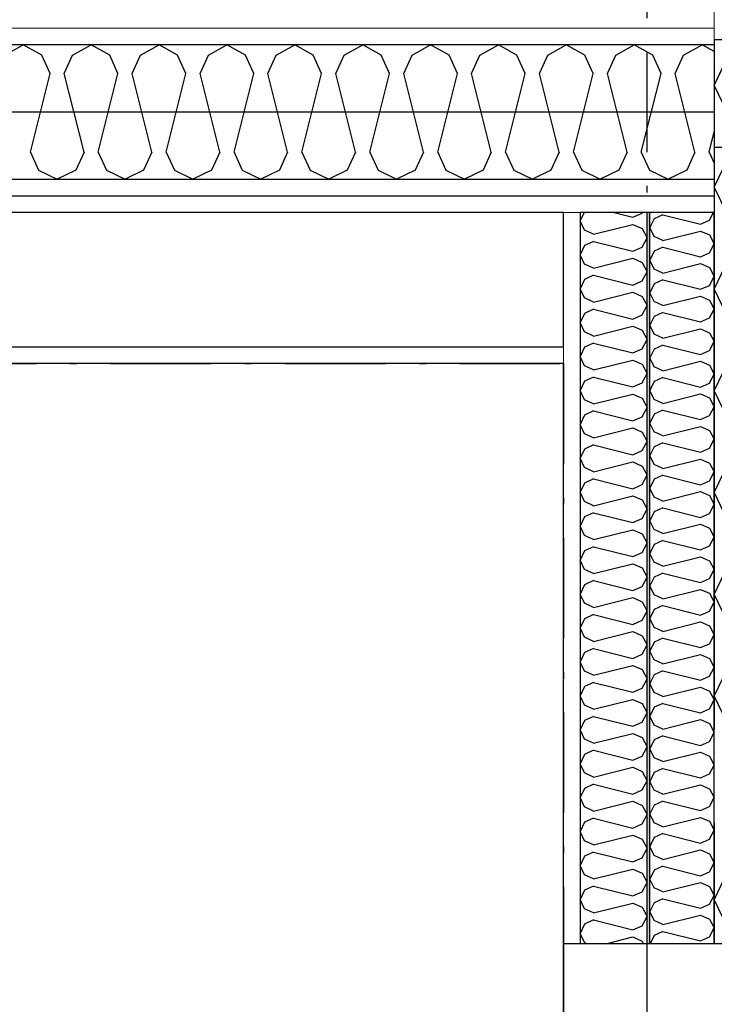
# Model space of a CAD drawing. Header units: millimetres. Extents: x -173281 to 144469, y -85977 to 83288.
# Tile 179 of 256: x -61996 to -61478, y -30202 to -29468. Entities that reach past the tile are written whole.
import ezdxf
from ezdxf.enums import TextEntityAlignment as Align

# ---------------------------------------------------------------- set-up
doc = ezdxf.new("R2010")
doc.units = ezdxf.units.MM
doc.header["$LTSCALE"] = 0.5
doc.header["$MEASUREMENT"] = 0
doc.linetypes.add('Over snittplan', pattern=[260, 150, -50, 10, -50])
doc.linetypes.add('PLINE', pattern=[0])
for name, color, linetype in [('223- Bjelker', 7, 'Continuous'), ('232- Ikke-bærende yttervegger (Skravur)(Nye konstruksjoner)', 7, 'Continuous'), ('232- Ikke-bærende yttervegger(Nye konstruksjoner)', 7, 'Continuous'), ('24-- Innervegger (Skravur)(Nye konstruksjoner)', 7, 'Continuous'), ('24-- Innervegger(Nye konstruksjoner)', 7, 'Continuous'), ('242- Ikke-bærende innervegger (Skravur)(Nye konstruksjoner)', 7, 'Continuous'), ('242- Ikke-bærende innervegger(Nye konstruksjoner)', 7, 'Continuous'), ('255- Gulvoverflate(Nye konstruksjoner)', 7, 'Continuous'), ('256- Faste himlinger og overflatebehandling(Nye konstruksjoner)', 7, 'Continuous'), ('862- M___Nettoareal(Nye konstruksjoner)', 7, 'Continuous'), ('862- M___Nettoareal(Polylinje)(Nye konstruksjoner)', 7, 'Continuous'), ('862- M___Nettoareal(Tekst)(Nye konstruksjoner)', 7, 'Continuous')]:
    doc.layers.add(name, color=color, linetype=linetype)
doc.layers.add('236- Innvendig kledning og overflate(Nye konstruksjoner)', color=7, linetype='Continuous', lineweight=0)
doc.styles.add('GENERATED_STYLE_1', font='arial.ttf')
doc.linetypes.add('Lydfuge betonggolv', pattern='A,0,[5,A-2607.111 Plan 1. etasje1.Shx,S=3.968254,R=0,X=0,Y=-3.46945e-18],-600,0', length=600)
pattern_1 = [(180, (0, 0), (0, 86.60254), [0, -50]), (180, (-25, -43.3), (0, 86.60254), [0, -50])]

# ---------------------------------------------------------------- blocks, each defined once
blk = doc.blocks.new('*X40')
at = {"layer": '24-- Innervegger (Skravur)(Nye konstruksjoner)', "linetype": 'PLINE'}
for p, q in [((-62006.94, -29494.64), (-61993.12, -29486.93)), ((-61979.31, -29494.64), (-61993.12, -29486.93)), ((-61956.35, -29494.64), (-61942.54, -29486.93)), ((-61928.72, -29494.64), (-61942.54, -29486.93)), ((-61905.77, -29494.64), (-61891.95, -29486.93)), ((-61878.14, -29494.64), (-61891.95, -29486.93)), ((-61855.18, -29494.64), (-61841.37, -29486.93)), ((-61827.55, -29494.64), (-61841.37, -29486.93)), ((-61804.59, -29494.64), (-61790.78, -29486.93)), ((-61776.97, -29494.64), (-61790.78, -29486.93)), ((-61754.01, -29494.64), (-61740.19, -29486.93)), ((-61726.38, -29494.64), (-61740.19, -29486.93)), ((-61703.42, -29494.64), (-61689.61, -29486.93)), ((-61675.79, -29494.64), (-61689.61, -29486.93)), ((-61652.84, -29494.64), (-61639.02, -29486.93)), ((-61625.21, -29494.64), (-61639.02, -29486.93)), ((-61602.25, -29494.64), (-61588.44, -29486.93)), ((-61574.62, -29494.64), (-61588.44, -29486.93)), ((-61551.66, -29494.64), (-61537.85, -29486.93)), ((-61524.04, -29494.64), (-61537.85, -29486.93)), ((-61501.08, -29494.64), (-61487.26, -29486.93)), ((-61478.16, -29492.01), (-61487.26, -29486.93)), ((-61973.14, -29508.18), (-61979.31, -29494.64)), ((-61962.52, -29508.18), (-61956.35, -29494.64)), ((-61922.56, -29508.18), (-61928.72, -29494.64)), ((-61911.93, -29508.18), (-61905.77, -29494.64)), ((-61871.97, -29508.18), (-61878.14, -29494.64)), ((-61861.34, -29508.18), (-61855.18, -29494.64)), ((-61821.39, -29508.18), (-61827.55, -29494.64)), ((-61810.76, -29508.18), (-61804.59, -29494.64)), ((-61770.8, -29508.18), (-61776.97, -29494.64)), ((-61760.17, -29508.18), (-61754.01, -29494.64)), ((-61720.21, -29508.18), (-61726.38, -29494.64)), ((-61709.59, -29508.18), (-61703.42, -29494.64)), ((-61669.63, -29508.18), (-61675.79, -29494.64)), ((-61659, -29508.18), (-61652.84, -29494.64)), ((-61619.04, -29508.18), (-61625.21, -29494.64)), ((-61608.41, -29508.18), (-61602.25, -29494.64)), ((-61568.46, -29508.18), (-61574.62, -29494.64)), ((-61557.83, -29508.18), (-61551.66, -29494.64)), ((-61517.87, -29508.18), (-61524.04, -29494.64)), ((-61507.24, -29508.18), (-61501.08, -29494.64)), ((-61987.81, -29566.84), (-61973.14, -29508.18)), ((-61947.85, -29566.84), (-61962.52, -29508.18)), ((-61937.22, -29566.84), (-61922.56, -29508.18)), ((-61897.27, -29566.84), (-61911.93, -29508.18)), ((-61886.64, -29566.84), (-61871.97, -29508.18)), ((-61846.68, -29566.84), (-61861.34, -29508.18)), ((-61836.05, -29566.84), (-61821.39, -29508.18)), ((-61796.09, -29566.84), (-61810.76, -29508.18)), ((-61785.47, -29566.84), (-61770.8, -29508.18)), ((-61745.51, -29566.84), (-61760.17, -29508.18)), ((-61734.88, -29566.84), (-61720.21, -29508.18)), ((-61694.92, -29566.84), (-61709.59, -29508.18)), ((-61684.29, -29566.84), (-61669.63, -29508.18)), ((-61644.34, -29566.84), (-61659, -29508.18)), ((-61633.71, -29566.84), (-61619.04, -29508.18)), ((-61593.75, -29566.84), (-61608.41, -29508.18)), ((-61583.12, -29566.84), (-61568.46, -29508.18)), ((-61543.16, -29566.84), (-61557.83, -29508.18)), ((-61532.54, -29566.84), (-61517.87, -29508.18)), ((-61492.58, -29566.84), (-61507.24, -29508.18)), ((-61481.95, -29566.84), (-61478.16, -29551.68)), ((-61987.81, -29566.84), (-61981.65, -29580.39)), ((-61947.85, -29566.84), (-61954.02, -29580.39)), ((-61937.22, -29566.84), (-61931.06, -29580.39)), ((-61897.27, -29566.84), (-61903.43, -29580.39)), ((-61886.64, -29566.84), (-61880.47, -29580.39)), ((-61846.68, -29566.84), (-61852.84, -29580.39)), ((-61836.05, -29566.84), (-61829.89, -29580.39)), ((-61796.09, -29566.84), (-61802.26, -29580.39)), ((-61785.47, -29566.84), (-61779.3, -29580.39)), ((-61745.51, -29566.84), (-61751.67, -29580.39)), ((-61734.88, -29566.84), (-61728.72, -29580.39)), ((-61694.92, -29566.84), (-61701.09, -29580.39)), ((-61684.29, -29566.84), (-61678.13, -29580.39)), ((-61644.34, -29566.84), (-61650.5, -29580.39)), ((-61633.71, -29566.84), (-61627.54, -29580.39)), ((-61593.75, -29566.84), (-61599.91, -29580.39)), ((-61583.12, -29566.84), (-61576.96, -29580.39)), ((-61543.16, -29566.84), (-61549.33, -29580.39)), ((-61532.54, -29566.84), (-61526.37, -29580.39)), ((-61492.58, -29566.84), (-61498.74, -29580.39)), ((-61481.95, -29566.84), (-61478.16, -29575.17)), ((-61981.65, -29580.39), (-61967.83, -29586.93)), ((-61954.02, -29580.39), (-61967.83, -29586.93)), ((-61931.06, -29580.39), (-61917.24, -29586.93)), ((-61903.43, -29580.39), (-61917.24, -29586.93)), ((-61880.47, -29580.39), (-61866.66, -29586.93)), ((-61852.84, -29580.39), (-61866.66, -29586.93)), ((-61829.89, -29580.39), (-61816.07, -29586.93)), ((-61802.26, -29580.39), (-61816.07, -29586.93)), ((-61779.3, -29580.39), (-61765.49, -29586.93)), ((-61751.67, -29580.39), (-61765.49, -29586.93)), ((-61728.72, -29580.39), (-61714.9, -29586.93)), ((-61701.09, -29580.39), (-61714.9, -29586.93)), ((-61678.13, -29580.39), (-61664.31, -29586.93)), ((-61650.5, -29580.39), (-61664.31, -29586.93)), ((-61627.54, -29580.39), (-61613.73, -29586.93)), ((-61599.91, -29580.39), (-61613.73, -29586.93)), ((-61576.96, -29580.39), (-61563.14, -29586.93)), ((-61549.33, -29580.39), (-61563.14, -29586.93)), ((-61526.37, -29580.39), (-61512.56, -29586.93)), ((-61498.74, -29580.39), (-61512.56, -29586.93))]:
    blk.add_line(p, q, dxfattribs=at)
blk = doc.blocks.new('Møte_A-131_14', base_point=(-62705.95, -32058.89))
at = {"layer": '862- M___Nettoareal(Polylinje)(Nye konstruksjoner)', "linetype": 'PLINE', "flags": 128}
blk.add_lwpolyline([(-61590.66, -34721.93), (-61590.66, -29724.43), (-65073.16, -29724.43), (-65073.16, -34721.93)], close=True, dxfattribs=at)
at = {"layer": '862- M___Nettoareal(Tekst)(Nye konstruksjoner)', "style": 'GENERATED_STYLE_1'}
for tag, height, p in [('DUMMY_862', 150, (-63107.83, -32671.23)), ('ROOM_NAME', 150, (-63107.83, -33174.1)), ('DUMMY_861', 100, (-63264.98, -32773.85)), ('ROOM_NUMBER', 100, (-63264.98, -33162.67)), ('DUMMY_863', 100, (-62872.12, -33139.81))]:
    blk.add_attdef(tag, text='', height=height, rotation=90, dxfattribs=at).set_placement(p, align=Align.TOP_LEFT)
blk = doc.blocks.new('*X781')
at = {"layer": '232- Ikke-bærende yttervegger (Skravur)(Nye konstruksjoner)', "linetype": 'PLINE'}
for p, q in [((-61516.52, -29613.56), (-61523.02, -29616.52)), ((-61516.52, -29613.56), (-61488.36, -29620.6)), ((-61481.86, -29617.64), (-61478.67, -29611.93)), ((-61523.02, -29616.52), (-61526.16, -29623.15)), ((-61488.36, -29620.6), (-61481.86, -29617.64)), ((-61523.02, -29629.78), (-61526.16, -29623.15)), ((-61516.52, -29632.74), (-61488.36, -29625.7)), ((-61488.36, -29625.7), (-61481.86, -29628.66)), ((-61481.86, -29628.66), (-61478.16, -29635.29)), ((-61516.52, -29632.74), (-61523.02, -29629.78)), ((-61481.86, -29641.92), (-61478.16, -29635.29)), ((-61523.02, -29640.8), (-61526.16, -29647.43)), ((-61516.52, -29637.84), (-61523.02, -29640.8)), ((-61516.52, -29637.84), (-61488.36, -29644.88)), ((-61488.36, -29644.88), (-61481.86, -29641.92)), ((-61523.02, -29654.06), (-61526.16, -29647.43)), ((-61516.52, -29657.02), (-61488.36, -29649.98)), ((-61488.36, -29649.98), (-61481.86, -29652.94)), ((-61516.52, -29657.02), (-61523.02, -29654.06)), ((-61481.86, -29652.94), (-61478.16, -29659.57)), ((-61523.02, -29665.08), (-61526.16, -29671.71)), ((-61516.52, -29662.12), (-61523.02, -29665.08)), ((-61516.52, -29662.12), (-61488.36, -29669.16)), ((-61481.86, -29666.21), (-61478.16, -29659.57)), ((-61523.02, -29678.35), (-61526.16, -29671.71)), ((-61488.36, -29669.16), (-61481.86, -29666.21)), ((-61516.52, -29681.3), (-61523.02, -29678.35)), ((-61516.52, -29681.3), (-61488.36, -29674.27)), ((-61488.36, -29674.27), (-61481.86, -29677.22)), ((-61481.86, -29677.22), (-61478.16, -29683.86)), ((-61516.52, -29686.41), (-61523.02, -29689.37)), ((-61516.52, -29686.41), (-61488.36, -29693.45)), ((-61481.86, -29690.49), (-61478.16, -29683.86)), ((-61523.02, -29689.37), (-61526.16, -29696)), ((-61488.36, -29693.45), (-61481.86, -29690.49)), ((-61523.02, -29702.63), (-61526.16, -29696)), ((-61516.52, -29705.59), (-61488.36, -29698.55)), ((-61488.36, -29698.55), (-61481.86, -29701.51)), ((-61481.86, -29701.51), (-61478.16, -29708.14)), ((-61516.52, -29705.59), (-61523.02, -29702.63)), ((-61481.86, -29714.77), (-61478.16, -29708.14)), ((-61523.02, -29713.65), (-61526.16, -29720.28)), ((-61516.52, -29710.69), (-61523.02, -29713.65)), ((-61516.52, -29710.69), (-61488.36, -29717.73)), ((-61488.36, -29717.73), (-61481.86, -29714.77)), ((-61523.02, -29726.91), (-61526.16, -29720.28)), ((-61516.52, -29729.87), (-61488.36, -29722.83)), ((-61488.36, -29722.83), (-61481.86, -29725.79)), ((-61516.52, -29729.87), (-61523.02, -29726.91)), ((-61481.86, -29725.79), (-61478.16, -29732.42)), ((-61523.02, -29737.93), (-61526.16, -29744.56)), ((-61516.52, -29734.97), (-61523.02, -29737.93)), ((-61516.52, -29734.97), (-61488.36, -29742.01)), ((-61488.36, -29742.01), (-61481.86, -29739.05)), ((-61481.86, -29739.05), (-61478.16, -29732.42)), ((-61523.02, -29751.19), (-61526.16, -29744.56)), ((-61516.52, -29754.15), (-61523.02, -29751.19)), ((-61516.52, -29754.15), (-61488.36, -29747.11)), ((-61488.36, -29747.11), (-61481.86, -29750.07)), ((-61481.86, -29750.07), (-61478.16, -29756.7)), ((-61516.52, -29759.25), (-61523.02, -29762.21)), ((-61516.52, -29759.25), (-61488.36, -29766.29)), ((-61481.86, -29763.33), (-61478.16, -29756.7)), ((-61523.02, -29762.21), (-61526.16, -29768.84)), ((-61488.36, -29766.29), (-61481.86, -29763.33)), ((-61523.02, -29775.47), (-61526.16, -29768.84)), ((-61516.52, -29778.43), (-61523.02, -29775.47)), ((-61516.52, -29778.43), (-61488.36, -29771.39)), ((-61488.36, -29771.39), (-61481.86, -29774.35)), ((-61481.86, -29774.35), (-61478.16, -29780.98)), ((-61481.86, -29787.61), (-61478.16, -29780.98)), ((-61523.02, -29786.49), (-61526.16, -29793.12)), ((-61516.52, -29783.53), (-61523.02, -29786.49)), ((-61516.52, -29783.53), (-61488.36, -29790.57)), ((-61488.36, -29790.57), (-61481.86, -29787.61)), ((-61523.02, -29799.75), (-61526.16, -29793.12)), ((-61516.52, -29802.71), (-61488.36, -29795.67)), ((-61488.36, -29795.67), (-61481.86, -29798.63)), ((-61516.52, -29802.71), (-61523.02, -29799.75)), ((-61481.86, -29798.63), (-61478.16, -29805.26)), ((-61523.02, -29810.77), (-61526.16, -29817.4)), ((-61516.52, -29807.81), (-61523.02, -29810.77)), ((-61516.52, -29807.81), (-61488.36, -29814.85)), ((-61488.36, -29814.85), (-61481.86, -29811.89)), ((-61481.86, -29811.89), (-61478.16, -29805.26)), ((-61523.02, -29824.03), (-61526.16, -29817.4)), ((-61516.52, -29826.99), (-61523.02, -29824.03)), ((-61516.52, -29826.99), (-61488.36, -29819.95)), ((-61488.36, -29819.95), (-61481.86, -29822.91)), ((-61481.86, -29822.91), (-61478.16, -29829.54)), ((-61516.52, -29832.09), (-61523.02, -29835.05)), ((-61516.52, -29832.09), (-61488.36, -29839.13)), ((-61481.86, -29836.17), (-61478.16, -29829.54)), ((-61523.02, -29835.05), (-61526.16, -29841.68)), ((-61523.02, -29848.31), (-61526.16, -29841.68)), ((-61488.36, -29839.13), (-61481.86, -29836.17)), ((-61516.52, -29851.27), (-61523.02, -29848.31)), ((-61516.52, -29851.27), (-61488.36, -29844.23)), ((-61488.36, -29844.23), (-61481.86, -29847.19)), ((-61481.86, -29847.19), (-61478.16, -29853.82)), ((-61516.52, -29856.38), (-61523.02, -29859.33)), ((-61516.52, -29856.38), (-61488.36, -29863.41)), ((-61481.86, -29860.46), (-61478.16, -29853.82)), ((-61523.02, -29859.33), (-61526.16, -29865.97)), ((-61488.36, -29863.41), (-61481.86, -29860.46)), ((-61523.02, -29872.6), (-61526.16, -29865.97)), ((-61516.52, -29875.56), (-61488.36, -29868.52)), ((-61488.36, -29868.52), (-61481.86, -29871.47)), ((-61516.52, -29875.56), (-61523.02, -29872.6)), ((-61481.86, -29871.47), (-61478.16, -29878.11)), ((-61481.86, -29884.74), (-61478.16, -29878.11)), ((-61523.02, -29883.62), (-61526.16, -29890.25)), ((-61516.52, -29880.66), (-61523.02, -29883.62)), ((-61516.52, -29880.66), (-61488.36, -29887.7)), ((-61488.36, -29887.7), (-61481.86, -29884.74)), ((-61523.02, -29896.88), (-61526.16, -29890.25)), ((-61516.52, -29899.84), (-61488.36, -29892.8)), ((-61488.36, -29892.8), (-61481.86, -29895.76)), ((-61516.52, -29899.84), (-61523.02, -29896.88)), ((-61481.86, -29895.76), (-61478.16, -29902.39)), ((-61523.02, -29907.9), (-61526.16, -29914.53)), ((-61516.52, -29904.94), (-61523.02, -29907.9)), ((-61516.52, -29904.94), (-61488.36, -29911.98)), ((-61481.86, -29909.02), (-61478.16, -29902.39)), ((-61523.02, -29921.16), (-61526.16, -29914.53)), ((-61488.36, -29911.98), (-61481.86, -29909.02)), ((-61516.52, -29924.12), (-61523.02, -29921.16)), ((-61516.52, -29924.12), (-61488.36, -29917.08)), ((-61488.36, -29917.08), (-61481.86, -29920.04)), ((-61481.86, -29920.04), (-61478.16, -29926.67)), ((-61516.52, -29929.22), (-61523.02, -29932.18)), ((-61516.52, -29929.22), (-61488.36, -29936.26)), ((-61481.86, -29933.3), (-61478.16, -29926.67)), ((-61523.02, -29932.18), (-61526.16, -29938.81)), ((-61488.36, -29936.26), (-61481.86, -29933.3)), ((-61523.02, -29945.44), (-61526.16, -29938.81)), ((-61516.52, -29948.4), (-61488.36, -29941.36)), ((-61488.36, -29941.36), (-61481.86, -29944.32)), ((-61481.86, -29944.32), (-61478.16, -29950.95)), ((-61516.52, -29948.4), (-61523.02, -29945.44)), ((-61481.86, -29957.58), (-61478.16, -29950.95)), ((-61523.02, -29956.46), (-61526.16, -29963.09)), ((-61516.52, -29953.5), (-61523.02, -29956.46)), ((-61516.52, -29953.5), (-61488.36, -29960.54)), ((-61488.36, -29960.54), (-61481.86, -29957.58)), ((-61523.02, -29969.72), (-61526.16, -29963.09)), ((-61516.52, -29972.68), (-61488.36, -29965.64)), ((-61488.36, -29965.64), (-61481.86, -29968.6)), ((-61516.52, -29972.68), (-61523.02, -29969.72)), ((-61481.86, -29968.6), (-61478.16, -29975.23)), ((-61523.02, -29980.74), (-61526.16, -29987.37)), ((-61516.52, -29977.78), (-61523.02, -29980.74)), ((-61516.52, -29977.78), (-61488.36, -29984.82)), ((-61481.86, -29981.86), (-61478.16, -29975.23)), ((-61523.02, -29994), (-61526.16, -29987.37)), ((-61488.36, -29984.82), (-61481.86, -29981.86)), ((-61516.52, -29996.96), (-61523.02, -29994)), ((-61516.52, -29996.96), (-61488.36, -29989.92)), ((-61488.36, -29989.92), (-61481.86, -29992.88)), ((-61481.86, -29992.88), (-61478.16, -29999.51)), ((-61516.52, -30002.06), (-61523.02, -30005.02)), ((-61516.52, -30002.06), (-61488.36, -30009.1)), ((-61481.86, -30006.14), (-61478.16, -29999.51)), ((-61523.02, -30005.02), (-61526.16, -30011.65)), ((-61488.36, -30009.1), (-61481.86, -30006.14)), ((-61523.02, -30018.28), (-61526.16, -30011.65)), ((-61516.52, -30021.24), (-61488.36, -30014.2)), ((-61488.36, -30014.2), (-61481.86, -30017.16)), ((-61481.86, -30017.16), (-61478.16, -30023.79)), ((-61516.52, -30021.24), (-61523.02, -30018.28)), ((-61481.86, -30030.42), (-61478.16, -30023.79)), ((-61523.02, -30029.3), (-61526.16, -30035.93)), ((-61516.52, -30026.34), (-61523.02, -30029.3)), ((-61516.52, -30026.34), (-61488.36, -30033.38)), ((-61488.36, -30033.38), (-61481.86, -30030.42)), ((-61523.02, -30042.56), (-61526.16, -30035.93)), ((-61516.52, -30045.52), (-61488.36, -30038.48)), ((-61488.36, -30038.48), (-61481.86, -30041.44)), ((-61516.52, -30045.52), (-61523.02, -30042.56)), ((-61481.86, -30041.44), (-61478.16, -30048.07)), ((-61523.02, -30053.58), (-61526.16, -30060.22)), ((-61516.52, -30050.63), (-61523.02, -30053.58)), ((-61516.52, -30050.63), (-61488.36, -30057.66)), ((-61488.36, -30057.66), (-61481.86, -30054.71)), ((-61481.86, -30054.71), (-61478.16, -30048.07)), ((-61523.02, -30066.85), (-61526.16, -30060.22)), ((-61516.52, -30069.81), (-61523.02, -30066.85)), ((-61516.52, -30069.81), (-61488.36, -30062.77)), ((-61488.36, -30062.77), (-61481.86, -30065.72)), ((-61481.86, -30065.72), (-61478.16, -30072.36)), ((-61516.52, -30074.91), (-61523.02, -30077.87)), ((-61516.52, -30074.91), (-61488.36, -30081.95)), ((-61481.86, -30078.99), (-61478.16, -30072.36)), ((-61523.02, -30077.87), (-61526.16, -30084.5)), ((-61488.36, -30081.95), (-61481.86, -30078.99)), ((-61523.02, -30091.13), (-61526.16, -30084.5)), ((-61516.52, -30094.09), (-61523.02, -30091.13)), ((-61516.52, -30094.09), (-61488.36, -30087.05)), ((-61488.36, -30087.05), (-61481.86, -30090.01)), ((-61481.86, -30090.01), (-61478.16, -30096.64)), ((-61481.86, -30103.27), (-61478.16, -30096.64)), ((-61523.02, -30102.15), (-61526.16, -30108.78)), ((-61516.52, -30099.19), (-61523.02, -30102.15)), ((-61516.52, -30099.19), (-61488.36, -30106.23)), ((-61488.36, -30106.23), (-61481.86, -30103.27)), ((-61523.02, -30115.41), (-61526.16, -30108.78)), ((-61516.52, -30118.37), (-61488.36, -30111.33)), ((-61488.36, -30111.33), (-61481.86, -30114.29)), ((-61516.52, -30118.37), (-61523.02, -30115.41)), ((-61481.86, -30114.29), (-61478.16, -30120.92)), ((-61523.02, -30126.43), (-61526.16, -30133.06)), ((-61516.52, -30123.47), (-61523.02, -30126.43)), ((-61516.52, -30123.47), (-61488.36, -30130.51)), ((-61488.36, -30130.51), (-61481.86, -30127.55)), ((-61481.86, -30127.55), (-61478.16, -30120.92)), ((-61523.02, -30139.69), (-61526.16, -30133.06)), ((-61516.52, -30142.65), (-61523.02, -30139.69)), ((-61516.52, -30142.65), (-61488.36, -30135.61)), ((-61488.36, -30135.61), (-61481.86, -30138.57)), ((-61481.86, -30138.57), (-61478.16, -30145.2)), ((-61516.52, -30147.75), (-61523.02, -30150.71)), ((-61516.52, -30147.75), (-61488.36, -30154.79)), ((-61481.86, -30151.83), (-61478.16, -30145.2)), ((-61523.02, -30150.71), (-61525.96, -30156.93)), ((-61488.36, -30154.79), (-61481.86, -30151.83))]:
    blk.add_line(p, q, dxfattribs=at)
blk = doc.blocks.new('*X787')
at = {"layer": '232- Ikke-bærende yttervegger (Skravur)(Nye konstruksjoner)', "linetype": 'PLINE'}
for p, q in [((-61575.24, -29611.93), (-61578.16, -29618.09)), ((-61552.82, -29611.93), (-61538.79, -29615.44)), ((-61538.79, -29615.44), (-61532.01, -29612.35)), ((-61532.01, -29612.35), (-61531.78, -29611.93)), ((-61574.89, -29625), (-61578.16, -29618.09)), ((-61568.12, -29628.08), (-61538.79, -29620.75)), ((-61538.79, -29620.75), (-61532.01, -29623.83)), ((-61568.12, -29628.08), (-61574.89, -29625)), ((-61532.01, -29623.83), (-61528.16, -29630.74)), ((-61568.12, -29633.4), (-61574.89, -29636.48)), ((-61568.12, -29633.4), (-61538.79, -29640.73)), ((-61532.01, -29637.65), (-61528.16, -29630.74)), ((-61574.89, -29636.48), (-61578.16, -29643.39)), ((-61574.89, -29650.29), (-61578.16, -29643.39)), ((-61538.79, -29640.73), (-61532.01, -29637.65)), ((-61568.12, -29653.38), (-61574.89, -29650.29)), ((-61568.12, -29653.38), (-61538.79, -29646.04)), ((-61538.79, -29646.04), (-61532.01, -29649.13)), ((-61532.01, -29649.13), (-61528.16, -29656.03)), ((-61532.01, -29662.94), (-61528.16, -29656.03)), ((-61574.89, -29661.77), (-61578.16, -29668.68)), ((-61568.12, -29658.69), (-61574.89, -29661.77)), ((-61568.12, -29658.69), (-61538.79, -29666.02)), ((-61538.79, -29666.02), (-61532.01, -29662.94)), ((-61574.89, -29675.59), (-61578.16, -29668.68)), ((-61568.12, -29678.67), (-61538.79, -29671.34)), ((-61538.79, -29671.34), (-61532.01, -29674.42)), ((-61568.12, -29678.67), (-61574.89, -29675.59)), ((-61532.01, -29674.42), (-61528.16, -29681.33)), ((-61574.89, -29687.07), (-61578.16, -29693.97)), ((-61568.12, -29683.98), (-61574.89, -29687.07)), ((-61568.12, -29683.98), (-61538.79, -29691.32)), ((-61532.01, -29688.23), (-61528.16, -29681.33)), ((-61574.89, -29700.88), (-61578.16, -29693.97)), ((-61538.79, -29691.32), (-61532.01, -29688.23)), ((-61568.12, -29703.96), (-61574.89, -29700.88)), ((-61568.12, -29703.96), (-61538.79, -29696.63)), ((-61538.79, -29696.63), (-61532.01, -29699.71)), ((-61532.01, -29699.71), (-61528.16, -29706.62)), ((-61568.12, -29709.28), (-61574.89, -29712.36)), ((-61568.12, -29709.28), (-61538.79, -29716.61)), ((-61532.01, -29713.53), (-61528.16, -29706.62)), ((-61574.89, -29712.36), (-61578.16, -29719.27)), ((-61538.79, -29716.61), (-61532.01, -29713.53)), ((-61574.89, -29726.17), (-61578.16, -29719.27)), ((-61568.12, -29729.26), (-61538.79, -29721.92)), ((-61538.79, -29721.92), (-61532.01, -29725.01)), ((-61568.12, -29729.26), (-61574.89, -29726.17)), ((-61532.01, -29725.01), (-61528.16, -29731.91)), ((-61574.89, -29737.65), (-61578.16, -29744.56)), ((-61568.12, -29734.57), (-61574.89, -29737.65)), ((-61568.12, -29734.57), (-61538.79, -29741.9)), ((-61538.79, -29741.9), (-61532.01, -29738.82)), ((-61532.01, -29738.82), (-61528.16, -29731.91)), ((-61574.89, -29751.47), (-61578.16, -29744.56)), ((-61568.12, -29754.55), (-61574.89, -29751.47)), ((-61568.12, -29754.55), (-61538.79, -29747.22)), ((-61538.79, -29747.22), (-61532.01, -29750.3)), ((-61532.01, -29750.3), (-61528.16, -29757.21)), ((-61568.12, -29759.86), (-61574.89, -29762.94)), ((-61568.12, -29759.86), (-61538.79, -29767.19)), ((-61532.01, -29764.11), (-61528.16, -29757.21)), ((-61574.89, -29762.94), (-61578.16, -29769.85)), ((-61538.79, -29767.19), (-61532.01, -29764.11)), ((-61574.89, -29776.76), (-61578.16, -29769.85)), ((-61568.12, -29779.84), (-61538.79, -29772.51)), ((-61538.79, -29772.51), (-61532.01, -29775.59)), ((-61532.01, -29775.59), (-61528.16, -29782.5)), ((-61568.12, -29779.84), (-61574.89, -29776.76)), ((-61532.01, -29789.41), (-61528.16, -29782.5)), ((-61574.89, -29788.24), (-61578.16, -29795.14)), ((-61568.12, -29785.16), (-61574.89, -29788.24)), ((-61568.12, -29785.16), (-61538.79, -29792.49)), ((-61538.79, -29792.49), (-61532.01, -29789.41)), ((-61574.89, -29802.05), (-61578.16, -29795.14)), ((-61568.12, -29805.13), (-61538.79, -29797.8)), ((-61538.79, -29797.8), (-61532.01, -29800.88)), ((-61568.12, -29805.13), (-61574.89, -29802.05)), ((-61532.01, -29800.88), (-61528.16, -29807.79)), ((-61568.12, -29810.45), (-61574.89, -29813.53)), ((-61568.12, -29810.45), (-61538.79, -29817.78)), ((-61532.01, -29814.7), (-61528.16, -29807.79)), ((-61574.89, -29813.53), (-61578.16, -29820.44)), ((-61538.79, -29817.78), (-61532.01, -29814.7)), ((-61574.89, -29827.34), (-61578.16, -29820.44)), ((-61568.12, -29830.43), (-61538.79, -29823.09)), ((-61538.79, -29823.09), (-61532.01, -29826.18)), ((-61532.01, -29826.18), (-61528.16, -29833.08)), ((-61568.12, -29830.43), (-61574.89, -29827.34)), ((-61532.01, -29839.99), (-61528.16, -29833.08)), ((-61574.89, -29838.82), (-61578.16, -29845.73)), ((-61568.12, -29835.74), (-61574.89, -29838.82)), ((-61568.12, -29835.74), (-61538.79, -29843.07)), ((-61538.79, -29843.07), (-61532.01, -29839.99)), ((-61574.89, -29852.64), (-61578.16, -29845.73)), ((-61568.12, -29855.72), (-61538.79, -29848.39)), ((-61538.79, -29848.39), (-61532.01, -29851.47)), ((-61568.12, -29855.72), (-61574.89, -29852.64)), ((-61532.01, -29851.47), (-61528.16, -29858.38)), ((-61568.12, -29861.03), (-61574.89, -29864.12)), ((-61568.12, -29861.03), (-61538.79, -29868.37)), ((-61532.01, -29865.28), (-61528.16, -29858.38)), ((-61574.89, -29864.12), (-61578.16, -29871.02)), ((-61574.89, -29877.93), (-61578.16, -29871.02)), ((-61538.79, -29868.37), (-61532.01, -29865.28)), ((-61568.12, -29881.01), (-61574.89, -29877.93)), ((-61568.12, -29881.01), (-61538.79, -29873.68)), ((-61538.79, -29873.68), (-61532.01, -29876.76)), ((-61532.01, -29876.76), (-61528.16, -29883.67)), ((-61532.01, -29890.58), (-61528.16, -29883.67)), ((-61574.89, -29889.41), (-61578.16, -29896.32)), ((-61568.12, -29886.33), (-61574.89, -29889.41)), ((-61568.12, -29886.33), (-61538.79, -29893.66)), ((-61538.79, -29893.66), (-61532.01, -29890.58)), ((-61574.89, -29903.22), (-61578.16, -29896.32)), ((-61568.12, -29906.31), (-61538.79, -29898.97)), ((-61538.79, -29898.97), (-61532.01, -29902.06)), ((-61568.12, -29906.31), (-61574.89, -29903.22)), ((-61532.01, -29902.06), (-61528.16, -29908.96)), ((-61574.89, -29914.7), (-61578.16, -29921.61)), ((-61568.12, -29911.62), (-61574.89, -29914.7)), ((-61568.12, -29911.62), (-61538.79, -29918.95)), ((-61532.01, -29915.87), (-61528.16, -29908.96)), ((-61574.89, -29928.52), (-61578.16, -29921.61)), ((-61538.79, -29918.95), (-61532.01, -29915.87)), ((-61568.12, -29931.6), (-61574.89, -29928.52)), ((-61568.12, -29931.6), (-61538.79, -29924.27)), ((-61538.79, -29924.27), (-61532.01, -29927.35)), ((-61532.01, -29927.35), (-61528.16, -29934.26)), ((-61568.12, -29936.91), (-61574.89, -29940)), ((-61568.12, -29936.91), (-61538.79, -29944.25)), ((-61532.01, -29941.16), (-61528.16, -29934.26)), ((-61574.89, -29940), (-61578.16, -29946.9)), ((-61538.79, -29944.25), (-61532.01, -29941.16)), ((-61574.89, -29953.81), (-61578.16, -29946.9)), ((-61568.12, -29956.89), (-61538.79, -29949.56)), ((-61538.79, -29949.56), (-61532.01, -29952.64)), ((-61568.12, -29956.89), (-61574.89, -29953.81)), ((-61532.01, -29952.64), (-61528.16, -29959.55)), ((-61574.89, -29965.29), (-61578.16, -29972.2)), ((-61568.12, -29962.21), (-61574.89, -29965.29)), ((-61568.12, -29962.21), (-61538.79, -29969.54)), ((-61538.79, -29969.54), (-61532.01, -29966.46)), ((-61532.01, -29966.46), (-61528.16, -29959.55)), ((-61574.89, -29979.1), (-61578.16, -29972.2)), ((-61568.12, -29982.19), (-61574.89, -29979.1)), ((-61568.12, -29982.19), (-61538.79, -29974.85)), ((-61538.79, -29974.85), (-61532.01, -29977.93)), ((-61532.01, -29977.93), (-61528.16, -29984.84)), ((-61568.12, -29987.5), (-61574.89, -29990.58)), ((-61568.12, -29987.5), (-61538.79, -29994.83)), ((-61532.01, -29991.75), (-61528.16, -29984.84)), ((-61574.89, -29990.58), (-61578.16, -29997.49)), ((-61538.79, -29994.83), (-61532.01, -29991.75)), ((-61574.89, -30004.4), (-61578.16, -29997.49)), ((-61568.12, -30007.48), (-61538.79, -30000.15)), ((-61538.79, -30000.15), (-61532.01, -30003.23)), ((-61532.01, -30003.23), (-61528.16, -30010.14)), ((-61568.12, -30007.48), (-61574.89, -30004.4)), ((-61532.01, -30017.04), (-61528.16, -30010.14)), ((-61574.89, -30015.87), (-61578.16, -30022.78)), ((-61568.12, -30012.79), (-61574.89, -30015.87)), ((-61568.12, -30012.79), (-61538.79, -30020.12)), ((-61538.79, -30020.12), (-61532.01, -30017.04)), ((-61574.89, -30029.69), (-61578.16, -30022.78)), ((-61568.12, -30032.77), (-61574.89, -30029.69)), ((-61568.12, -30032.77), (-61538.79, -30025.44)), ((-61538.79, -30025.44), (-61532.01, -30028.52)), ((-61532.01, -30028.52), (-61528.16, -30035.43)), ((-61568.12, -30038.09), (-61574.89, -30041.17)), ((-61568.12, -30038.09), (-61538.79, -30045.42)), ((-61532.01, -30042.34), (-61528.16, -30035.43)), ((-61574.89, -30041.17), (-61578.16, -30048.07)), ((-61538.79, -30045.42), (-61532.01, -30042.34)), ((-61574.89, -30054.98), (-61578.16, -30048.07)), ((-61568.12, -30058.06), (-61538.79, -30050.73)), ((-61538.79, -30050.73), (-61532.01, -30053.81)), ((-61532.01, -30053.81), (-61528.16, -30060.72)), ((-61568.12, -30058.06), (-61574.89, -30054.98)), ((-61532.01, -30067.63), (-61528.16, -30060.72)), ((-61574.89, -30066.46), (-61578.16, -30073.37)), ((-61568.12, -30063.38), (-61574.89, -30066.46)), ((-61568.12, -30063.38), (-61538.79, -30070.71)), ((-61538.79, -30070.71), (-61532.01, -30067.63)), ((-61574.89, -30080.27), (-61578.16, -30073.37)), ((-61568.12, -30083.36), (-61538.79, -30076.02)), ((-61538.79, -30076.02), (-61532.01, -30079.11)), ((-61568.12, -30083.36), (-61574.89, -30080.27)), ((-61532.01, -30079.11), (-61528.16, -30086.01)), ((-61568.12, -30088.67), (-61574.89, -30091.75)), ((-61568.12, -30088.67), (-61538.79, -30096)), ((-61532.01, -30092.92), (-61528.16, -30086.01)), ((-61574.89, -30091.75), (-61578.16, -30098.66)), ((-61574.89, -30105.57), (-61578.16, -30098.66)), ((-61538.79, -30096), (-61532.01, -30092.92)), ((-61568.12, -30108.65), (-61574.89, -30105.57)), ((-61568.12, -30108.65), (-61538.79, -30101.32)), ((-61538.79, -30101.32), (-61532.01, -30104.4)), ((-61532.01, -30104.4), (-61528.16, -30111.31)), ((-61532.01, -30118.21), (-61528.16, -30111.31)), ((-61574.89, -30117.05), (-61578.16, -30123.95)), ((-61568.12, -30113.96), (-61574.89, -30117.05)), ((-61568.12, -30113.96), (-61538.79, -30121.3)), ((-61538.79, -30121.3), (-61532.01, -30118.21)), ((-61574.89, -30130.86), (-61578.16, -30123.95)), ((-61568.12, -30133.94), (-61538.79, -30126.61)), ((-61538.79, -30126.61), (-61532.01, -30129.69)), ((-61568.12, -30133.94), (-61574.89, -30130.86)), ((-61532.01, -30129.69), (-61528.16, -30136.6)), ((-61574.89, -30142.34), (-61578.16, -30149.25)), ((-61568.12, -30139.26), (-61574.89, -30142.34)), ((-61568.12, -30139.26), (-61538.79, -30146.59)), ((-61532.01, -30143.51), (-61528.16, -30136.6)), ((-61574.89, -30156.15), (-61578.16, -30149.25)), ((-61538.79, -30146.59), (-61532.01, -30143.51)), ((-61573.19, -30156.93), (-61574.89, -30156.15)), ((-61558.88, -30156.93), (-61538.79, -30151.9)), ((-61538.79, -30151.9), (-61532.01, -30154.99)), ((-61532.01, -30154.99), (-61530.93, -30156.93))]:
    blk.add_line(p, q, dxfattribs=at)
blk = doc.blocks.new('*X1120')
at = {"layer": '232- Ikke-bærende yttervegger (Skravur)(Nye konstruksjoner)', "linetype": 'PLINE'}
for p, q in [((-61448.03, -29486.95), (-61468.35, -29496.2)), ((-61448.03, -29486.95), (-61360.04, -29508.95)), ((-61339.72, -29499.7), (-61330.46, -29483.1)), ((-61468.35, -29496.2), (-61478.16, -29516.92)), ((-61360.04, -29508.95), (-61339.72, -29499.7)), ((-61468.35, -29537.64), (-61478.16, -29516.92)), ((-61448.03, -29546.89), (-61360.04, -29524.89)), ((-61360.04, -29524.89), (-61339.72, -29534.14)), ((-61448.03, -29546.89), (-61468.35, -29537.64)), ((-61339.72, -29534.14), (-61328.16, -29554.86)), ((-61332.76, -29563.1), (-61328.16, -29554.86)), ((-61448.03, -29562.83), (-61448.61, -29563.1)), ((-61448.03, -29562.83), (-61446.98, -29563.1))]:
    blk.add_line(p, q, dxfattribs=at)
blk = doc.blocks.new('*X1135')
at = {"layer": '232- Ikke-bærende yttervegger (Skravur)(Nye konstruksjoner)', "linetype": 'PLINE'}
for p, q in [((-61468.35, -30068.8), (-61469.24, -30066.93)), ((-61448.03, -30078.04), (-61468.35, -30068.8)), ((-61448.03, -30078.04), (-61403.57, -30066.93)), ((-61338.81, -30066.93), (-61328.16, -30086.01)), ((-61339.72, -30106.74), (-61328.16, -30086.01)), ((-61448.03, -30093.99), (-61468.35, -30103.23)), ((-61448.03, -30093.99), (-61360.04, -30115.98)), ((-61468.35, -30103.23), (-61478.16, -30123.95)), ((-61360.04, -30115.98), (-61339.72, -30106.74)), ((-61468.35, -30144.68), (-61478.16, -30123.95)), ((-61448.03, -30153.92), (-61360.04, -30131.92)), ((-61360.04, -30131.92), (-61339.72, -30141.17)), ((-61339.72, -30141.17), (-61330.93, -30156.93)), ((-61448.03, -30153.92), (-61468.35, -30144.68))]:
    blk.add_line(p, q, dxfattribs=at)
blk = doc.blocks.new('*X1138')
at = {"layer": '232- Ikke-bærende yttervegger (Skravur)(Nye konstruksjoner)', "linetype": 'PLINE'}
for p, q in [((-61468.7, -29496.93), (-61478.16, -29516.92)), ((-61408.14, -29496.93), (-61360.04, -29508.95)), ((-61339.72, -29499.7), (-61338.17, -29496.93)), ((-61360.04, -29508.95), (-61339.72, -29499.7)), ((-61468.35, -29537.64), (-61478.16, -29516.92)), ((-61448.03, -29546.89), (-61360.04, -29524.89)), ((-61360.04, -29524.89), (-61339.72, -29534.14)), ((-61448.03, -29546.89), (-61468.35, -29537.64)), ((-61339.72, -29534.14), (-61328.16, -29554.86)), ((-61339.72, -29575.58), (-61328.16, -29554.86)), ((-61448.03, -29562.83), (-61468.35, -29572.08)), ((-61448.03, -29562.83), (-61360.04, -29584.83)), ((-61468.35, -29572.08), (-61478.16, -29592.8)), ((-61360.04, -29584.83), (-61339.72, -29575.58)), ((-61468.35, -29613.52), (-61478.16, -29592.8)), ((-61448.03, -29622.77), (-61360.04, -29600.77)), ((-61360.04, -29600.77), (-61339.72, -29610.02)), ((-61448.03, -29622.77), (-61468.35, -29613.52)), ((-61339.72, -29610.02), (-61328.16, -29630.74)), ((-61339.72, -29651.46), (-61328.16, -29630.74)), ((-61448.03, -29638.71), (-61468.35, -29647.96)), ((-61448.03, -29638.71), (-61360.04, -29660.71)), ((-61468.35, -29647.96), (-61478.16, -29668.68)), ((-61360.04, -29660.71), (-61339.72, -29651.46)), ((-61468.35, -29689.4), (-61478.16, -29668.68)), ((-61448.03, -29698.65), (-61360.04, -29676.65)), ((-61360.04, -29676.65), (-61339.72, -29685.9)), ((-61339.72, -29685.9), (-61328.16, -29706.62)), ((-61448.03, -29698.65), (-61468.35, -29689.4)), ((-61339.72, -29727.34), (-61328.16, -29706.62)), ((-61448.03, -29714.59), (-61468.35, -29723.84)), ((-61448.03, -29714.59), (-61360.04, -29736.59)), ((-61468.35, -29723.84), (-61478.16, -29744.56)), ((-61360.04, -29736.59), (-61339.72, -29727.34)), ((-61468.35, -29765.28), (-61478.16, -29744.56)), ((-61448.03, -29774.53), (-61360.04, -29752.53)), ((-61360.04, -29752.53), (-61339.72, -29761.78)), ((-61448.03, -29774.53), (-61468.35, -29765.28)), ((-61339.72, -29761.78), (-61328.16, -29782.5)), ((-61339.72, -29803.22), (-61328.16, -29782.5)), ((-61448.03, -29790.47), (-61468.35, -29799.72)), ((-61448.03, -29790.47), (-61360.04, -29812.47)), ((-61468.35, -29799.72), (-61478.16, -29820.44)), ((-61360.04, -29812.47), (-61339.72, -29803.22)), ((-61468.35, -29841.16), (-61478.16, -29820.44)), ((-61448.03, -29850.41), (-61360.04, -29828.41)), ((-61360.04, -29828.41), (-61339.72, -29837.66)), ((-61448.03, -29850.41), (-61468.35, -29841.16)), ((-61339.72, -29837.66), (-61328.16, -29858.38)), ((-61339.72, -29879.1), (-61328.16, -29858.38)), ((-61448.03, -29866.35), (-61468.35, -29875.59)), ((-61448.03, -29866.35), (-61360.04, -29888.35)), ((-61468.35, -29875.59), (-61478.16, -29896.32)), ((-61360.04, -29888.35), (-61339.72, -29879.1)), ((-61468.35, -29917.04), (-61478.16, -29896.32)), ((-61448.03, -29926.29), (-61360.04, -29904.29)), ((-61360.04, -29904.29), (-61339.72, -29913.53)), ((-61339.72, -29913.53), (-61328.16, -29934.26)), ((-61448.03, -29926.29), (-61468.35, -29917.04)), ((-61339.72, -29954.98), (-61328.16, -29934.26)), ((-61448.03, -29942.23), (-61468.35, -29951.47)), ((-61448.03, -29942.23), (-61360.04, -29964.22)), ((-61468.35, -29951.47), (-61478.16, -29972.2)), ((-61360.04, -29964.22), (-61339.72, -29954.98)), ((-61468.35, -29992.92), (-61478.16, -29972.2)), ((-61427.09, -29996.93), (-61360.04, -29980.17)), ((-61360.04, -29980.17), (-61339.72, -29989.41)), ((-61459.54, -29996.93), (-61468.35, -29992.92)), ((-61339.72, -29989.41), (-61335.53, -29996.93))]:
    blk.add_line(p, q, dxfattribs=at)

msp = doc.modelspace()

# ---------------------------------------------------------------- hatches: boundary and pattern name
at = {"layer": '232- Ikke-bærende yttervegger (Skravur)(Nye konstruksjoner)', "linetype": 'Continuous'}
h = msp.add_hatch(dxfattribs=at)
h.set_pattern_fill('Gips', color=256, style=0, pattern_type=2)
h.set_pattern_definition([(90, (0, 0), (-86.60254, 0), [0, -50]), (90, (-43.3, 25), (-86.60254, 0), [0, -50])])
h.paths.add_polyline_path([(-61590.66, -29611.93), (-61590.66, -30156.93), (-61578.16, -30156.93), (-61578.16, -29611.93)])
msp.add_hatch(color=256, dxfattribs=at).paths.add_polyline_path([(-61526.16, -29611.93), (-61528.16, -29611.93), (-61528.16, -30156.93), (-61526.16, -30156.93)])
at = {"layer": '24-- Innervegger (Skravur)(Nye konstruksjoner)', "linetype": 'Continuous'}
h = msp.add_hatch(dxfattribs=at)
h.set_pattern_fill('Gips', color=256, style=0, pattern_type=2)
h.set_pattern_definition(pattern_1)
h.paths.add_polyline_path([(-65210.66, -29474.43), (-61478.16, -29474.43), (-61478.16, -29461.93), (-65210.66, -29461.93)])
h = msp.add_hatch(dxfattribs=at)
h.set_pattern_fill('Gips', color=256, style=0, pattern_type=2)
h.set_pattern_definition(pattern_1)
h.paths.add_polyline_path([(-65198.16, -29486.93), (-61478.16, -29486.93), (-61478.16, -29474.43), (-65198.16, -29474.43)])
h = msp.add_hatch(dxfattribs=at)
h.set_pattern_fill('Gips', color=256, style=0, pattern_type=2)
h.set_pattern_definition(pattern_1)
h.paths.add_polyline_path([(-65085.66, -29599.43), (-61478.16, -29599.43), (-61478.16, -29586.93), (-65085.66, -29586.93)])
h = msp.add_hatch(dxfattribs=at)
h.set_pattern_fill('Gips', color=256, style=0, pattern_type=2)
h.set_pattern_definition(pattern_1)
h.paths.add_polyline_path([(-65073.16, -29611.93), (-61478.16, -29611.93), (-61478.16, -29599.43), (-65073.16, -29599.43)])
at = {"layer": '242- Ikke-bærende innervegger (Skravur)(Nye konstruksjoner)', "linetype": 'Continuous'}
h = msp.add_hatch(dxfattribs=at)
h.set_pattern_fill('Gips', color=256, style=0, pattern_type=2)
h.set_pattern_definition([(0, (0, 0), (0, 86.60254), [0, -50]), (0, (25, 43.3), (0, 86.60254), [0, -50])])
h.paths.add_polyline_path([(-65073.16, -29724.43), (-61590.66, -29724.43), (-61590.66, -29711.93), (-65073.16, -29711.93)])

# ---------------------------------------------------------------- linework, layer by layer
at = {"layer": '223- Bjelker', "linetype": 'Over snittplan'}
msp.add_line((-61528.16, -35416.93), (-61528.16, -25816.93), dxfattribs=at)
at = {"layer": '232- Ikke-bærende yttervegger(Nye konstruksjoner)', "linetype": 'PLINE'}
for p, q in [((-61578.16, -29611.93), (-61578.16, -30156.93)), ((-61528.16, -30156.93), (-61528.16, -29611.93)), ((-61526.16, -30156.93), (-61526.16, -29611.93))]:
    msp.add_line(p, q, dxfattribs=at)
at = {"layer": '232- Ikke-bærende yttervegger(Nye konstruksjoner)', "linetype": 'PLINE', "flags": 128}
for points in [[(-61328.16, -29483.1), (-61478.16, -29483.1)], [(-61478.16, -29483.1), (-61478.16, -29563.1)], [(-61478.16, -29496.93), (-61478.16, -29996.93)], [(-61478.16, -29563.1), (-61328.16, -29563.1)], [(-61528.16, -29611.93), (-61578.16, -29611.93)], [(-61526.16, -29611.93), (-61528.16, -29611.93)], [(-61478.16, -29611.93), (-61526.16, -29611.93)], [(-61478.16, -30156.93), (-61478.16, -29611.93)], [(-61478.16, -30066.93), (-61478.16, -30156.93)], [(-61590.66, -30156.93), (-61590.66, -31676.93)], [(-61578.16, -30156.93), (-61590.66, -30156.93)], [(-61528.16, -30156.93), (-61578.16, -30156.93)], [(-61526.16, -30156.93), (-61528.16, -30156.93)], [(-61478.16, -30156.93), (-61526.16, -30156.93)], [(-61328.16, -30156.93), (-61478.16, -30156.93)]]:
    msp.add_lwpolyline(points, dxfattribs=at)
at = {"layer": '236- Innvendig kledning og overflate(Nye konstruksjoner)', "linetype": 'PLINE'}
msp.add_line((-61478.16, -29474.43), (-65198.16, -29474.43), dxfattribs=at)
at = {"layer": '236- Innvendig kledning og overflate(Nye konstruksjoner)', "linetype": 'PLINE', "flags": 128}
for points in [[(-61478.16, -29461.93), (-61478.16, -29474.43)], [(-61478.16, -29474.43), (-61478.16, -29486.93)], [(-61478.16, -29586.93), (-61478.16, -29599.43)], [(-61478.16, -29599.43), (-61478.16, -29611.93)], [(-65073.16, -29611.93), (-61478.16, -29611.93)], [(-61578.16, -29611.93), (-61590.66, -29611.93)], [(-61590.66, -29611.93), (-61590.66, -30156.93)], [(-61590.66, -29724.43), (-61590.66, -29711.93)], [(-65073.16, -29724.43), (-61590.66, -29724.43)]]:
    msp.add_lwpolyline(points, dxfattribs=at)
at = {"layer": '24-- Innervegger(Nye konstruksjoner)', "linetype": 'PLINE'}
for p, q in [((-61478.16, -29486.93), (-65098.16, -29486.93)), ((-65085.66, -29586.93), (-61478.16, -29586.93)), ((-65085.66, -29599.43), (-61478.16, -29599.43))]:
    msp.add_line(p, q, dxfattribs=at)
at = {"layer": '24-- Innervegger(Nye konstruksjoner)', "linetype": 'PLINE', "flags": 128}
msp.add_lwpolyline([(-61478.16, -29486.93), (-61478.16, -29586.93)], dxfattribs=at)
at = {"layer": '242- Ikke-bærende innervegger(Nye konstruksjoner)', "linetype": 'PLINE'}
msp.add_line((-65073.16, -29711.93), (-61590.66, -29711.93), dxfattribs=at)
at = {"layer": '242- Ikke-bærende innervegger(Nye konstruksjoner)', "linetype": 'PLINE', "flags": 128}
for points in [[(-61590.66, -29611.93), (-65073.16, -29611.93)], [(-61590.66, -29711.93), (-61590.66, -29611.93)]]:
    msp.add_lwpolyline(points, dxfattribs=at)
at = {"layer": '255- Gulvoverflate(Nye konstruksjoner)', "linetype": 'Lydfuge betonggolv'}
msp.add_lwpolyline([(-65148.16, -31721.93), (-65148.16, -29536.93), (-61478.16, -29536.93)], dxfattribs=at)
at = {"layer": '256- Faste himlinger og overflatebehandling(Nye konstruksjoner)', "linetype": 'Over snittplan', "flags": 128}
for points in [[(-64138.16, -29724.43), (-61590.66, -29724.43)], [(-61590.66, -29724.43), (-61590.66, -34721.93)]]:
    msp.add_lwpolyline(points, dxfattribs=at)

# ---------------------------------------------------------------- block references
at = {"layer": '232- Ikke-bærende yttervegger(Nye konstruksjoner)'}
for name in ['*X1120', '*X1138', '*X787', '*X781', '*X1135']:
    msp.add_blockref(name, (0, 0), dxfattribs=at)
at = {"layer": '24-- Innervegger(Nye konstruksjoner)'}
msp.add_blockref('*X40', (0, 0), dxfattribs=at)
at = {"layer": '862- M___Nettoareal(Nye konstruksjoner)', "linetype": 'Continuous'}
msp.add_blockref('Møte_A-131_14', (-62705.95, -32058.89), dxfattribs=at)

doc.saveas('drawing.dxf')
